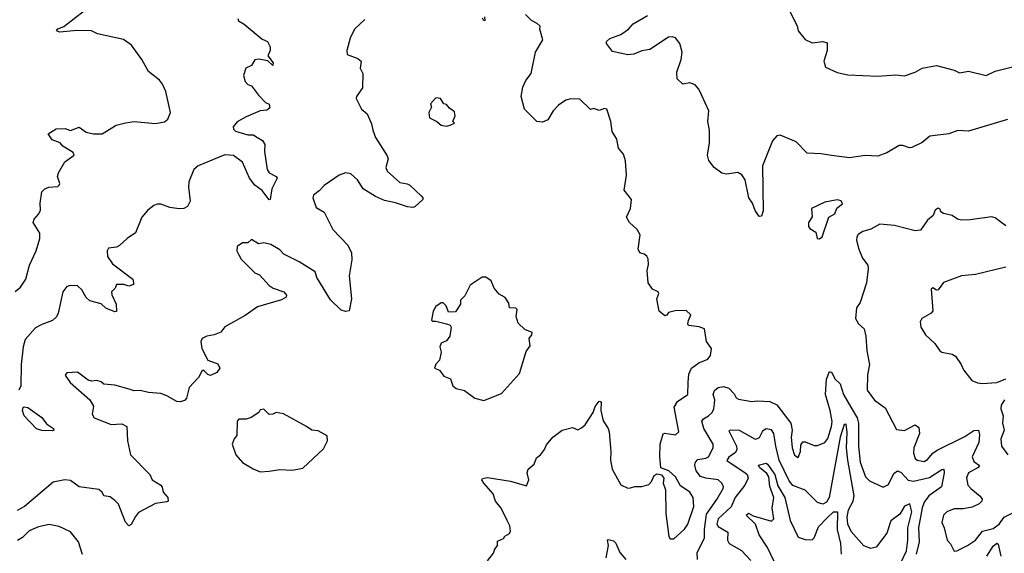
# Model space of a CAD drawing. Extents: x 1921360 to 2014538, y 768294 to 907744.
# Tile 228 of 256: x 1993360 to 1998907, y 826080 to 829089. Entities that reach past the tile are written whole.
import ezdxf

# ---------------------------------------------------------------- set-up
doc = ezdxf.new("R2010")
doc.units = 0

msp = doc.modelspace()

# ---------------------------------------------------------------- linework, layer by layer
at = {"layer": '0CON10XD'}
for points in [[(1993335, 827556.2), (1993365, 827580.5), (1993393.9, 827625), (1993414.6, 827705), (1993451.8, 827785), (1993472.2, 827855), (1993473.3, 827885), (1993436.2, 827945), (1993442, 827965), (1993468, 827995), (1993476, 828015), (1993474.3, 828055), (1993485, 828117.5), (1993501.2, 828135), (1993523.8, 828145), (1993575, 828148.9), (1993582.9, 828155), (1993585.3, 828165), (1993573.2, 828205), (1993577.7, 828225), (1993613, 828287), (1993667.1, 828325), (1993660.5, 828340.5), (1993602, 828375), (1993587.5, 828395), (1993541.7, 828411.7), (1993520, 828445), (1993565, 828474.2), (1993615, 828476), (1993645, 828463.8), (1993695, 828482.5), (1993734.6, 828454.6), (1993775.4, 828445.4), (1993825, 828446.1), (1993903.3, 828495), (1993955, 828507.8), (1994005, 828514.4), (1994124.2, 828504.2), (1994175, 828513.8), (1994195, 828527.5), (1994209.6, 828565), (1994183.3, 828683.3), (1994165, 828724.6), (1994147.1, 828747.1), (1994085.7, 828795.7), (1994047.3, 828865), (1993990, 828945), (1993945, 828976.5), (1993798.1, 829008.1), (1993765, 829025.4), (1993681.8, 829028.2), (1993585, 829019.2), (1993566.7, 829025), (1993575, 829037.5), (1993609.2, 829050.8), (1993725, 829141.4)], [(1995977.5, 829105), (1995980, 829085), (1995975, 829082.5), (1995967.5, 829097.5)], [(1996800.7, 826449.3), (1996825, 826457.5), (1996865, 826457.1), (1996905, 826469.2), (1996919.2, 826485), (1996935, 826520), (1996951.2, 826528.8), (1996975, 826522), (1996988, 826505), (1996984, 826475), (1996997.7, 826437.7), (1997000.6, 826305), (1997016.4, 826175), (1997025, 826162.7), (1997045, 826162.9), (1997105, 826216.4), (1997124.7, 826245), (1997158.2, 826345), (1997154.5, 826395), (1997134.4, 826425), (1997081.7, 826461.7), (1997055, 826511.2), (1997016.7, 826545), (1996972, 826562), (1996965.4, 826625), (1996967.3, 826695), (1996985, 826753.8), (1996995, 826758), (1997055, 826748), (1997074, 826765), (1997046.9, 826905), (1997065, 826937.1), (1997123.8, 826976.2), (1997126.2, 827043.8), (1997128.9, 827091.1), (1997144.5, 827125), (1997185, 827154.4), (1997235.8, 827175), (1997250.8, 827195), (1997258, 827235), (1997228.8, 827275), (1997218, 827345), (1997187.4, 827357.4), (1997127.5, 827365), (1997123.3, 827373.3), (1997127, 827393), (1997140, 827425), (1997115, 827450), (1997051.7, 827448.3), (1997015, 827437.5), (1997006.4, 827423.6), (1996995, 827420), (1996962.5, 827445), (1996948.8, 827515), (1996960, 827545), (1996956.7, 827555), (1996925, 827570), (1996901.2, 827605), (1996894, 827675), (1996901.7, 827708.3), (1996900.5, 827740.5), (1996893.3, 827755), (1996877.3, 827767.3), (1996852.5, 827775), (1996843.3, 827795), (1996855.7, 827875.7), (1996838.8, 827905), (1996795, 827946.2), (1996777.5, 827975), (1996800, 828025), (1996805.7, 828075), (1996765, 828127.5), (1996777.4, 828212.6), (1996773.4, 828293.4), (1996760.9, 828330.9), (1996732.5, 828365), (1996724, 828415), (1996697.7, 828457.7), (1996690, 828515), (1996666.7, 828585), (1996655, 828588.8), (1996625, 828577.5), (1996595, 828588), (1996575, 828582), (1996515, 828641.2), (1996465, 828642.5), (1996435.9, 828634.1), (1996395, 828606), (1996364.7, 828575.3), (1996335, 828523.8), (1996305, 828511.2), (1996273.9, 828513.9), (1996203.8, 828585), (1996185.6, 828655), (1996195, 828707.5), (1996212, 828745), (1996241.1, 828785), (1996265.6, 828905), (1996306.4, 828975), (1996290, 829035), (1996291.7, 829051.7), (1996275, 829067.5), (1996242.5, 829085), (1996208.8, 829118.8)], [(1998925, 828525.7), (1998705, 828460), (1998645, 828464.3), (1998595, 828445.8), (1998488.2, 828431.8), (1998445, 828397.1), (1998385, 828368.8), (1998373.6, 828366.4), (1998335, 828380), (1998315, 828379.4), (1998245, 828338.1), (1998195, 828318.9), (1998123.8, 828323.8), (1998035, 828310), (1997932.5, 828322.5), (1997875, 828332.5), (1997795.3, 828335.3), (1997735, 828400.9), (1997645, 828436.9), (1997625, 828434.4), (1997600.9, 828405), (1997545.3, 828265), (1997549.1, 828010.9), (1997538.3, 827981.7), (1997525, 827980), (1997502.6, 828012.6), (1997487.8, 828055), (1997468.1, 828085), (1997446.7, 828185), (1997428.6, 828215), (1997405, 828228.1), (1997341.7, 828218.3), (1997315, 828223.6), (1997272.1, 828255), (1997241.4, 828295), (1997234.3, 828325), (1997246.5, 828395), (1997245.5, 828465.5), (1997235.7, 828515), (1997242.7, 828575), (1997201.3, 828665), (1997185, 828697.5), (1997165, 828720.9), (1997135, 828733.3), (1997095, 828726), (1997063.8, 828755), (1997062.7, 828792.7), (1997086.9, 828865), (1997091.5, 828905), (1997079.6, 828955), (1997055, 828985.9), (1997035, 828992.8), (1997015, 828990.3), (1996909.8, 828920.2), (1996865, 828913.6), (1996818.8, 828895), (1996785, 828890), (1996699.5, 828909.5), (1996665.8, 828955), (1996665.8, 828965), (1996685, 828983.1), (1996745.7, 829005), (1996789.4, 829035), (1996815.3, 829064.7), (1996896.9, 829113.1)], [(1997699.2, 829135), (1997739.2, 829055), (1997746, 829026), (1997785, 828977.5), (1997825, 828958.8), (1997885, 828966), (1997908.8, 828958.8), (1997908, 828915), (1997890, 828855), (1997900.3, 828820.3), (1997965, 828791.1), (1998025, 828778.1), (1998195, 828769.6), (1998295, 828777.9), (1998345, 828772.1), (1998405, 828793.8), (1998445, 828815.5), (1998525, 828830.7), (1998625, 828803.8), (1998655, 828789.1), (1998705, 828799.2), (1998805.5, 828774.5), (1998855, 828798.6), (1998961.2, 828825)], [(1995305, 829089.2), (1995246.7, 829035), (1995221.5, 828985), (1995202.5, 828915), (1995205, 828892.5), (1995265, 828870), (1995284, 828854), (1995278.6, 828815), (1995293.1, 828785), (1995290.8, 828705), (1995256.7, 828655), (1995256.2, 828645), (1995286.2, 828585), (1995317.4, 828557.4), (1995342.1, 828502.1), (1995348.6, 828465), (1995364.3, 828425), (1995430.3, 828320.3), (1995436, 828305), (1995422.5, 828255), (1995430.6, 828235), (1995500.5, 828170.5), (1995543.3, 828163.3), (1995558, 828155), (1995621.2, 828095), (1995630, 828085), (1995630, 828075), (1995586.4, 828033.6), (1995575, 828030), (1995545, 828032.9), (1995477, 828057), (1995415, 828070), (1995365, 828091.9), (1995295.4, 828135.4), (1995261.9, 828185), (1995225, 828219.5), (1995195, 828224.5), (1995158.7, 828211.3), (1995075, 828154), (1995047, 828123), (1995015, 828100), (1995011.2, 828085), (1995029.3, 828029.3), (1995075, 828003.3), (1995124.4, 827905), (1995208.3, 827818.3), (1995228.1, 827775), (1995230.6, 827735), (1995215.6, 827645), (1995228.6, 827515), (1995215, 827446.7), (1995195, 827442.9), (1995171.3, 827451.3), (1995109.8, 827509.8), (1995034.2, 827635), (1995025, 827667.5), (1994935, 827724.3), (1994847.6, 827767.6), (1994825, 827792), (1994775, 827822), (1994735, 827830), (1994705, 827825.8), (1994665, 827848.8), (1994645, 827830), (1994615, 827830), (1994585, 827810), (1994583.3, 827785), (1994593.8, 827763.8), (1994608.3, 827738.3), (1994685, 827661.2), (1994710.3, 827650.3), (1994765, 827590), (1994787.5, 827575), (1994847.5, 827555), (1994862.5, 827535), (1994860, 827525), (1994835, 827510), (1994699.3, 827470.7), (1994629.8, 827420.2), (1994515, 827358.1), (1994493.4, 827326.6), (1994455, 827311.4), (1994413.3, 827305), (1994387.9, 827292.1), (1994379.2, 827275), (1994385.8, 827235.8), (1994420, 827170), (1994475, 827149.2), (1994487.1, 827125), (1994469.4, 827100.6), (1994435, 827083.5), (1994419.1, 827089.1), (1994395, 827113.3), (1994385, 827107.5), (1994367.9, 827072.1), (1994314.5, 827015.5), (1994300, 826955), (1994287.8, 826942.2), (1994265.6, 826934.4), (1994245.6, 826935.6), (1994189.1, 826969.1), (1994155, 826981.1), (1994085, 826986.9), (1994037.9, 826997.9), (1994005, 826995.7), (1993976.7, 827005), (1993895, 827028), (1993834, 827034), (1993817.7, 827047.7), (1993795, 827053.8), (1993765, 827050), (1993745, 827056), (1993685, 827102.5), (1993625, 827098.8), (1993616.7, 827085), (1993643.6, 827043.6), (1993755.5, 826945.5), (1993775, 826910), (1993768.8, 826865), (1993778.8, 826845), (1993875, 826806), (1993935, 826810.8), (1993963.8, 826795), (1993966.7, 826715), (1993984.2, 826635), (1994092.9, 826525), (1994105.8, 826495), (1994154.5, 826464.5), (1994162.9, 826452.9), (1994167.5, 826425), (1994193.3, 826395), (1994196.7, 826375), (1994189.5, 826370.5), (1994125, 826361.2), (1994029.7, 826310.3), (1994011.3, 826288.7), (1993987.9, 826242.1), (1993975, 826236.2), (1993955, 826256.7), (1993917.1, 826357.1), (1993896.8, 826376.8), (1993868.7, 826398.7), (1993834.5, 826404.5), (1993824, 826425), (1993805, 826439.4), (1993695.5, 826455.5), (1993645, 826490), (1993614.1, 826494.1), (1993549.1, 826480.9), (1993387.5, 826345), (1993345, 826320.9)], [(1994589.2, 829095), (1994593, 829083), (1994625, 829064), (1994725, 828978.8), (1994756.4, 828966.4), (1994770, 828935), (1994770, 828915), (1994756.7, 828885), (1994787.5, 828845), (1994785, 828830), (1994757.5, 828857.5), (1994705.8, 828865.8), (1994685, 828862.2), (1994665, 828831.2), (1994633.3, 828815), (1994621.4, 828775), (1994629.7, 828739.7), (1994644.2, 828724.2), (1994666.2, 828715), (1994705, 828662.5), (1994745, 828622.5), (1994765, 828612.5), (1994768.3, 828591.7), (1994751.7, 828578.3), (1994715, 828574), (1994635, 828540.8), (1994585, 828512.5), (1994562.7, 828485), (1994565, 828471.2), (1994575, 828460), (1994645, 828440), (1994675, 828440), (1994709.5, 828419.5), (1994727.7, 828407.7), (1994741.2, 828385), (1994738, 828345), (1994753.6, 828245), (1994765.7, 828225), (1994804, 828205), (1994810.8, 828195), (1994780.4, 828135), (1994770, 828075), (1994765, 828073.3), (1994725, 828125.7), (1994685, 828155.7), (1994654.7, 828194.7), (1994614.4, 828285), (1994565, 828322.6), (1994515, 828327.3), (1994365, 828264.5), (1994340, 828245), (1994313.2, 828175), (1994310.8, 828145), (1994319.5, 828065), (1994304.5, 828035.5), (1994285, 828024), (1994257.3, 828022.7), (1994205, 828030), (1994155, 828047.8), (1994135, 828049.5), (1994115, 828041.1), (1994081.1, 828015), (1994048.2, 827975), (1994012.4, 827887.6), (1993965, 827855.5), (1993921.2, 827815), (1993905, 827807), (1993859.3, 827800.7), (1993851.8, 827785), (1993853.8, 827753.8), (1993882.4, 827712.4), (1993996.2, 827625), (1994001.2, 827605), (1994000, 827595), (1993975, 827587.1), (1993945.6, 827595.6), (1993905, 827596.7), (1993896.7, 827575), (1993876.7, 827555), (1993878.3, 827538.3), (1993903.8, 827485), (1993905.8, 827444.2), (1993895, 827441.2), (1993845, 827462.5), (1993817.8, 827487.8), (1993754, 827504), (1993735, 827521.8), (1993709.3, 827565), (1993685, 827587.6), (1993645, 827591.1), (1993626, 827584), (1993602.4, 827555), (1993577.1, 827435), (1993567.1, 827412.9), (1993545, 827392.7), (1993485, 827371.3), (1993449.1, 827350.9), (1993390.4, 827285), (1993378.9, 827245), (1993368, 827145), (1993366, 827025), (1993355, 827000)], [(1995765, 828488.8), (1995785, 828493.8), (1995810, 828505), (1995800, 828515), (1995813, 828547), (1995809.5, 828569.5), (1995780.5, 828590.5), (1995765, 828610), (1995750, 828615), (1995730, 828645), (1995705, 828647.5), (1995673.3, 828615), (1995680, 828595), (1995664.2, 828565), (1995669.2, 828535), (1995710, 828515), (1995734.3, 828494.3), (1995765, 828488.8)], [(1997865, 827852.5), (1997880, 827865), (1997917.5, 827975), (1997952.5, 827995), (1997963.9, 828026.1), (1997995, 828050), (1997988.3, 828068.3), (1997965, 828073.3), (1997895, 828060), (1997820, 828025), (1997823.6, 827976.4), (1997804.1, 827945.9), (1997803.6, 827923.6), (1997810.7, 827910.7), (1997845, 827890), (1997852.5, 827855), (1997865, 827852.5)], [(1998915, 827926.9), (1998855, 827971.9), (1998835, 827977.1), (1998715, 827960), (1998665, 827958.8), (1998644.1, 827964.1), (1998613.9, 827983.9), (1998565, 827996.7), (1998550, 828005), (1998545, 828020), (1998535, 828026.7), (1998517.5, 828015), (1998506, 827985), (1998475, 827959.2), (1998435, 827901.4), (1998405, 827898.1), (1998288.7, 827928.7), (1998205, 827935.8), (1998155, 827908), (1998110, 827895), (1998083, 827877), (1998076.2, 827865), (1998073.8, 827845), (1998087.5, 827795), (1998108.5, 827745), (1998137.5, 827705), (1998139.5, 827685), (1998130.7, 827605), (1998094.2, 827495), (1998074.2, 827465), (1998069.2, 827405), (1998084.6, 827374.6), (1998118, 827345), (1998127.5, 827305), (1998132.2, 827222.2), (1998147.5, 827145), (1998137, 827087), (1998135, 827000), (1998175, 826944.3), (1998235, 826901.2), (1998298.6, 826778.6), (1998345, 826773.1), (1998405, 826804), (1998425, 826788.8), (1998429.6, 826755), (1998396.7, 826675), (1998395.3, 826645.3), (1998404.5, 826615), (1998415, 826605.6), (1998455, 826598.8), (1998475, 826609.5), (1998504.1, 826645.9), (1998528.3, 826661.7), (1998685, 826738.5), (1998735, 826773.6), (1998761.2, 826775), (1998767.6, 826747.6), (1998763.7, 826705), (1998726.7, 826625), (1998735, 826598.8), (1998766.2, 826575), (1998759.2, 826565), (1998705.3, 826534.7), (1998693.4, 826506.6), (1998702.1, 826465), (1998717.5, 826445), (1998771.7, 826401.7), (1998781.9, 826385), (1998779.4, 826375), (1998765, 826358.9), (1998725, 826341.5), (1998675, 826330.5), (1998625, 826331.4), (1998582.5, 826315), (1998563.8, 826295), (1998554.2, 826255), (1998567.5, 826225), (1998584.5, 826154.5), (1998604.1, 826134.1), (1998625, 826093.3), (1998640, 826095), (1998700, 826125), (1998745, 826154.2), (1998783.8, 826206.2), (1998845, 826220.7), (1998878.7, 826245), (1998906.1, 826283.9), (1998985, 826323.8)], [(1998915, 827692.9), (1998745, 827651.4), (1998665, 827643.8), (1998565, 827606.2), (1998535, 827566.7), (1998525, 827563.8), (1998505, 827576.7), (1998495, 827570), (1998505, 827447.5), (1998495, 827434), (1998441.4, 827405), (1998433.3, 827385), (1998436.9, 827355), (1998462.9, 827312.9), (1998515, 827263.3), (1998542.7, 827222.7), (1998554.4, 827214.4), (1998612.3, 827202.3), (1998631.7, 827191.7), (1998663.8, 827145), (1998676.7, 827115), (1998723.3, 827055), (1998755, 827040.8), (1998783, 827037), (1998865, 827042.9), (1998915, 827063.3)], [(1995975, 826942.5), (1996075, 826980.6), (1996175, 827093.3), (1996212.6, 827217.4), (1996235, 827250), (1996229.3, 827290.7), (1996245, 827312.5), (1996246.7, 827325), (1996205, 827342), (1996168.3, 827378.3), (1996157.5, 827415), (1996162.5, 827455), (1996155, 827462.5), (1996120, 827465), (1996115, 827490), (1996095, 827522.5), (1996060.7, 827540.7), (1996032.5, 827575), (1996015, 827616.7), (1995985, 827636.7), (1995965, 827637.5), (1995897, 827593), (1995868.3, 827531.7), (1995843, 827507), (1995842.5, 827485), (1995815, 827442.5), (1995775, 827440), (1995762.5, 827475), (1995745, 827492.5), (1995735, 827493.3), (1995705, 827472.5), (1995690, 827445), (1995680, 827395), (1995685, 827390), (1995705, 827390), (1995765, 827373.3), (1995785, 827366.7), (1995790, 827355), (1995783.3, 827305), (1995765, 827277.5), (1995733.3, 827265), (1995726.7, 827245), (1995733.8, 827215), (1995725, 827170), (1995703.9, 827146.1), (1995697.5, 827125), (1995725, 827112.5), (1995749.5, 827079.5), (1995786.7, 827065), (1995800, 827025), (1995818.8, 827008.8), (1995865, 826998.6), (1995924.2, 826954.2), (1995975, 826942.5)], [(1997178, 826045), (1997176.9, 826085), (1997218, 826165), (1997216.9, 826215), (1997228.2, 826301.8), (1997286.4, 826383.6), (1997323.8, 826445), (1997324.6, 826455), (1997315.6, 826475.6), (1997294.4, 826495), (1997225, 826503.4), (1997194.3, 826514.3), (1997170.5, 826545), (1997163.2, 826576.8), (1997167.5, 826595), (1997180.8, 826609.2), (1997225, 826616.3), (1997240.4, 826625), (1997266.8, 826675), (1997266.5, 826696.5), (1997213.3, 826785), (1997202.7, 826825), (1997211.4, 826838.6), (1997240.5, 826855), (1997260.4, 826875), (1997270, 826895), (1997273.8, 826925), (1997275.4, 826945), (1997267.5, 826975), (1997275, 826998.8), (1997295, 827015.6), (1997325, 827021.4), (1997355, 827010.8), (1997385, 826980), (1997396.9, 826956.9), (1997409.1, 826949.1), (1997485, 826935.8), (1997515, 826940.8), (1997585, 826936.9), (1997625, 826918.1), (1997704.5, 826814.5), (1997712.1, 826775), (1997705.6, 826735), (1997712.3, 826675), (1997725, 826634.2), (1997745, 826621.2), (1997758.1, 826655), (1997760.3, 826689.7), (1997771.7, 826708.3), (1997785, 826708.8), (1997835, 826688.1), (1997855, 826687.8), (1997895, 826705.5), (1997912.7, 826727.3), (1997934.2, 826795), (1997937.1, 826822.9), (1997925.9, 826885), (1997898.9, 826975), (1997905, 827062.5), (1997922.5, 827105), (1997935, 827100), (1997952.9, 827065), (1997982.5, 827035), (1998001.6, 826975), (1998041.9, 826905), (1998077, 826845), (1998086.1, 826815), (1998085.3, 826685), (1998094.4, 826595), (1998125, 826510.8), (1998148.3, 826488.3), (1998225, 826454.2), (1998255, 826468), (1998285, 826530.6), (1998305, 826545.6), (1998325, 826535.5), (1998365, 826492.9), (1998395, 826487.3), (1998485, 826507.6), (1998555, 826553.8), (1998565.5, 826555), (1998568.6, 826535), (1998553.6, 826455), (1998482.4, 826405), (1998455, 826368.9), (1998443.3, 826336.7), (1998423.3, 826223.3), (1998426.3, 826145), (1998410.6, 826075)], [(1995995, 826037.5), (1996029.5, 826080.5), (1996036.1, 826103.9), (1996051.2, 826125), (1996052, 826148), (1996085, 826163.3), (1996092.3, 826177.7), (1996118.6, 826191.4), (1996125.6, 826204.4), (1996120.4, 826235), (1996106.2, 826266.2), (1996072.5, 826335), (1996040.6, 826375), (1996026.2, 826415), (1995974.2, 826475), (1995962.5, 826495), (1995967, 826503), (1995995, 826507.5), (1996125, 826486.9), (1996215, 826460), (1996228.8, 826495), (1996218, 826535), (1996224.2, 826555), (1996257.5, 826582.5), (1996271.2, 826618.8), (1996293.8, 826635), (1996317.1, 826665), (1996328, 826692), (1996363.3, 826735), (1996415, 826774), (1996475, 826788.8), (1996505, 826776.2), (1996525, 826788), (1996546, 826805), (1996590, 826875), (1996601.7, 826908.3), (1996625, 826937.5), (1996636, 826935), (1996634.3, 826885), (1996647.5, 826827.5), (1996674.2, 826785), (1996680, 826765), (1996689.2, 826655), (1996687.5, 826605), (1996698.1, 826555), (1996747.3, 826467.3), (1996785, 826447.5), (1996800.7, 826449.3)], [(1998908.2, 826945), (1998890, 826915), (1998888.2, 826895), (1998900.6, 826855), (1998897.1, 826815), (1998905.9, 826775), (1998886.7, 826725), (1998890.4, 826685), (1998926.4, 826636.4)], [(1993545, 826770), (1993485, 826772), (1993455, 826782), (1993385.7, 826855), (1993375.8, 826885), (1993378.3, 826901.7), (1993385, 826906), (1993405, 826902.7), (1993485, 826846.8), (1993510, 826810), (1993550, 826785), (1993551.2, 826775), (1993545, 826770)], [(1994715, 826540), (1994765, 826543.3), (1994825, 826553.8), (1994895, 826548.8), (1994955, 826560), (1995070.3, 826669.7), (1995094.2, 826715), (1995092.5, 826742.5), (1995041.7, 826771.7), (1995005, 826773.8), (1994975, 826796.2), (1994845, 826866.2), (1994805, 826873.8), (1994785, 826864), (1994765, 826863.8), (1994735, 826892.5), (1994715, 826890), (1994706.4, 826873.6), (1994663.9, 826846.1), (1994635, 826836.2), (1994595, 826837.5), (1994584.2, 826825), (1994582.5, 826745), (1994567.5, 826725), (1994556.7, 826695), (1994576.4, 826636.4), (1994615, 826593.3), (1994675, 826556.7), (1994715, 826540)], [(1998327.2, 826035), (1998355.9, 826095), (1998363.2, 826155), (1998362.5, 826225), (1998385.2, 826315), (1998375, 826360), (1998345, 826345.7), (1998319.2, 826300.8), (1998267.1, 826262.9), (1998245, 826193.6), (1998185, 826114.7), (1998155, 826107.8), (1998115, 826121.8), (1998045, 826202.7), (1998025.2, 826245), (1998021.5, 826285), (1998029, 826325), (1998055.7, 826375), (1998060.7, 826405), (1998026.2, 826605), (1998018.7, 826675), (1998022.4, 826762.4), (1998015, 826808), (1998005, 826806.2), (1997981.9, 826735), (1997920.3, 826395), (1997905, 826369.7), (1997885, 826357.4), (1997855, 826366.1), (1997785, 826435.6), (1997715, 826462.2), (1997695, 826489.1), (1997639.3, 826605), (1997618.8, 826685), (1997609.1, 826755), (1997595, 826776.4), (1997565, 826782.3), (1997545, 826768.5), (1997525, 826730.6), (1997505, 826722.3), (1997415, 826772.4), (1997364.6, 826775.4), (1997355, 826770), (1997397.3, 826685), (1997400.2, 826665), (1997391.7, 826648.3), (1997355, 826621.8), (1997344, 826604), (1997447.1, 826535), (1997457.7, 826525), (1997464.4, 826505), (1997445.6, 826465), (1997390.8, 826395), (1997368, 826342), (1997295.3, 826275), (1997287.6, 826245), (1997295, 826232.5), (1997349.6, 826199.6), (1997346.9, 826155), (1997356.2, 826136.2), (1997426.4, 826096.4), (1997479.5, 826039.5)], [(1997610.5, 826035), (1997572.5, 826112.5), (1997525.2, 826185.2), (1997505.4, 826245.4), (1997452.7, 826295), (1997465, 826306), (1997491.8, 826291.8), (1997595, 826262.5), (1997608.2, 826275), (1997599.8, 826335), (1997608.9, 826395), (1997585, 826457.8), (1997580.8, 826510.8), (1997569.8, 826529.8), (1997528.2, 826565), (1997521.7, 826578.3), (1997565, 826587.9), (1997573.6, 826583.6), (1997613.6, 826525), (1997631.5, 826461.5), (1997670.2, 826395), (1997699.5, 826265), (1997745, 826171.9), (1997785, 826158.2), (1997825, 826157.1), (1997835, 826168), (1997860.3, 826229.7), (1997909.2, 826280.8), (1997945, 826313.9), (1997966.7, 826315), (1997965.9, 826215), (1997984.4, 826135), (1997987.3, 826075)], [(1993713.2, 826073.2), (1993690.6, 826145), (1993645, 826201.9), (1993582.2, 826232.2), (1993525, 826242.1), (1993465, 826229.2), (1993413.6, 826206.4), (1993375, 826170), (1993346.8, 826153.2)], [(1996663.6, 826055), (1996677.5, 826125), (1996671.2, 826155), (1996675, 826158.8), (1996705, 826151.1), (1996718.4, 826138.4), (1996740.6, 826085), (1996775, 826045.8)], [(1998807.7, 826065), (1998845, 826120), (1998865, 826137.3), (1998872.4, 826132.4), (1998887.9, 826065)]]:
    msp.add_lwpolyline(points, dxfattribs=at)

doc.saveas('drawing.dxf')
